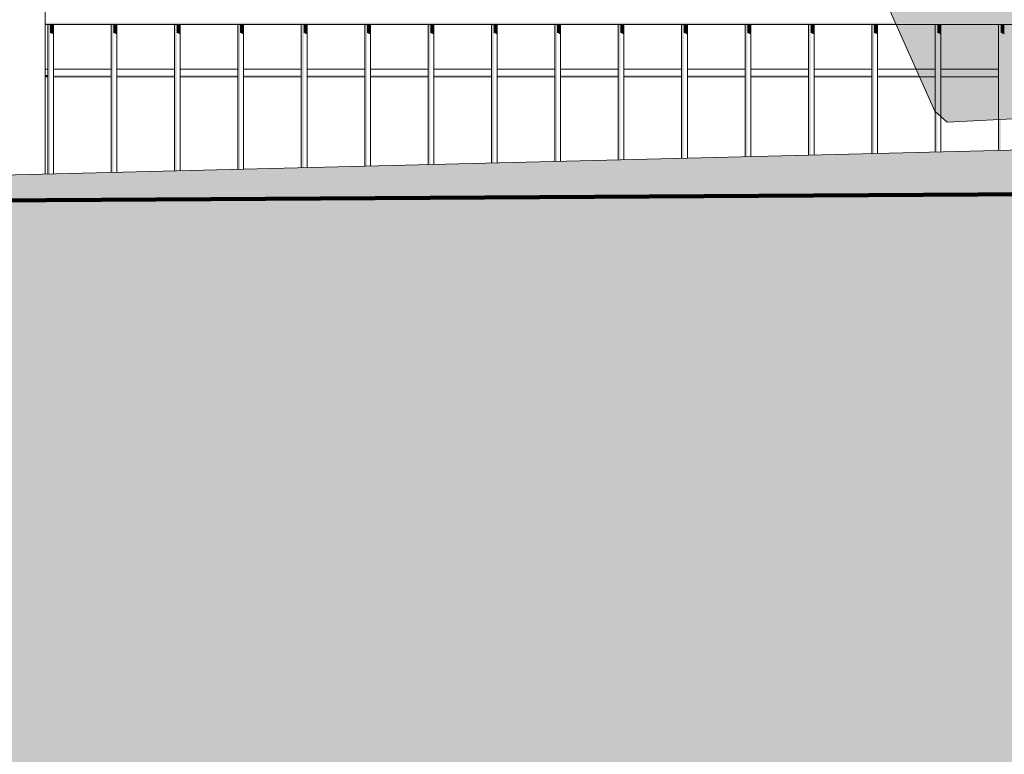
# Model space of a CAD drawing. Header units: metres. Extents: x -4 to 112, y -27 to 26.
# Tile 9 of 256: x 6.323 to 7.099, y -0.643 to -0.063. Entities that reach past the tile are written whole.
import ezdxf

# ---------------------------------------------------------------- set-up
doc = ezdxf.new("R2010")
doc.units = ezdxf.units.M
doc.header["$MEASUREMENT"] = 0
for name, color, linetype in [('40 Absturzsicherung', 7, 'Continuous'), ('60 Auffüllung gesamt', 7, 'Continuous'), ('60 Gelände 2D Übersicht', 7, 'Continuous'), ('60 Pflanzen außen', 7, 'Continuous')]:
    doc.layers.add(name, color=color, linetype=linetype)

# ---------------------------------------------------------------- blocks, each defined once
blk = doc.blocks.new('Sträucher 27[25]_1', base_point=(7.38585, -0.14422))
at = {"layer": '60 Pflanzen außen', "linetype": 'Continuous', "lineweight": 0, "true_color": 0xffffff}
h = blk.add_hatch(color=7, dxfattribs=at)
h.paths.add_polyline_path([(8.08113, 0.37176), (8.02189, 0.36287), (7.99226, 0.35397), (7.98239, 0.36287), (8.01202, 0.38957), (7.96264, 0.35398), (7.9034, 0.33618), (7.88365, 0.33618), (7.8639, 0.32729), (7.85403, 0.33619), (7.88365, 0.37178), (7.93303, 0.42518), (7.89353, 0.40738), (7.89353, 0.38958), (7.88365, 0.38068), (7.84415, 0.33619), (7.81453, 0.31839), (7.80465, 0.32729), (7.81453, 0.33619), (7.78491, 0.3184), (7.77503, 0.3095), (7.76516, 0.3184), (7.73554, 0.3184), (7.71579, 0.3006), (7.70591, 0.3095), (7.71579, 0.3362), (7.74541, 0.354), (7.91328, 0.44298), (7.93303, 0.44297), (7.97253, 0.46967), (8.0219, 0.51416), (8.05153, 0.54976), (8.05153, 0.55866), (8.04165, 0.55866), (8.03178, 0.53196), (7.9429, 0.46077), (7.92316, 0.45188), (7.79479, 0.39849), (7.76517, 0.39849), (7.77504, 0.38959), (7.72566, 0.3451), (7.70592, 0.3451), (7.70591, 0.3273), (7.68617, 0.3273), (7.69604, 0.3184), (7.69604, 0.3095), (7.68616, 0.30061), (7.67629, 0.30951), (7.64667, 0.29171), (7.62692, 0.29171), (7.61704, 0.30061), (7.59729, 0.28281), (7.5183, 0.25612), (7.50843, 0.26502), (7.57755, 0.30952), (7.58742, 0.30951), (7.57755, 0.31841), (7.62692, 0.36291), (7.68617, 0.3807), (7.82442, 0.46968), (7.81454, 0.47858), (7.86392, 0.52308), (7.87379, 0.52308), (7.86392, 0.53198), (7.88367, 0.56757), (7.92317, 0.60317), (7.9133, 0.61207), (7.9133, 0.62987), (7.94292, 0.65656), (7.94292, 0.66991), (7.93305, 0.65656), (7.92317, 0.64767), (7.9133, 0.65657), (7.88368, 0.64767), (7.90343, 0.64767), (7.9133, 0.63877), (7.90342, 0.59427), (7.8738, 0.55867), (7.86392, 0.55868), (7.85405, 0.56758), (7.7948, 0.54978), (7.76518, 0.53199), (7.73556, 0.53199), (7.74543, 0.52309), (7.69606, 0.4875), (7.68618, 0.4964), (7.71581, 0.53199), (7.68618, 0.5053), (7.67631, 0.5142), (7.72568, 0.55869), (7.71581, 0.56759), (7.70594, 0.57649), (7.71581, 0.57649), (7.71582, 0.61209), (7.70594, 0.61209), (7.70594, 0.60319), (7.69607, 0.59429), (7.70594, 0.58539), (7.66644, 0.5231), (7.56769, 0.42521), (7.55781, 0.43411), (7.55781, 0.44301), (7.58744, 0.46971), (7.57757, 0.47861), (7.58744, 0.5231), (7.6039, 0.54782), (7.6467, 0.61209), (7.66644, 0.61209), (7.71582, 0.69218), (7.71582, 0.70108), (7.70595, 0.69218), (7.69607, 0.68329), (7.63682, 0.61209), (7.62695, 0.621), (7.63682, 0.62989), (7.63683, 0.63879), (7.62695, 0.64769), (7.6467, 0.68329), (7.69608, 0.72778), (7.64671, 0.70999), (7.74546, 0.82567), (7.72571, 0.82568), (7.68621, 0.79008), (7.66053, 0.75769), (7.65658, 0.75449), (7.65329, 0.74855), (7.63683, 0.72779), (7.63683, 0.71889), (7.63683, 0.69219), (7.61708, 0.67439), (7.60721, 0.68329), (7.60721, 0.70109), (7.61708, 0.70999), (7.60721, 0.71889), (7.61709, 0.74559), (7.61709, 0.74856), (7.60721, 0.73669), (7.59734, 0.79899), (7.59735, 0.83459), (7.58041, 0.76594), (7.58747, 0.77229), (7.59734, 0.74559), (7.59734, 0.70999), (7.58746, 0.70109), (7.57759, 0.71), (7.60721, 0.67439), (7.6072, 0.6566), (7.59733, 0.6477), (7.61707, 0.6121), (7.6072, 0.5765), (7.5677, 0.52311), (7.53807, 0.52311), (7.54795, 0.5765), (7.54795, 0.5854), (7.5282, 0.53201), (7.49858, 0.50531), (7.47883, 0.50531), (7.50845, 0.55871), (7.50846, 0.56761), (7.46895, 0.51422), (7.43933, 0.47862), (7.41958, 0.50532), (7.43933, 0.53202), (7.45908, 0.54981), (7.46896, 0.54981), (7.45908, 0.55871), (7.50846, 0.62991), (7.53809, 0.7278), (7.54797, 0.7278), (7.54797, 0.7723), (7.5381, 0.7723), (7.5381, 0.7545), (7.48872, 0.6922), (7.43934, 0.61211), (7.42947, 0.62101), (7.39984, 0.54982), (7.35046, 0.47863), (7.34059, 0.46973), (7.33071, 0.47863), (7.35047, 0.55872), (7.40972, 0.66551), (7.4196, 0.67441), (7.42947, 0.66551), (7.42947, 0.63881), (7.4591, 0.73671), (7.4591, 0.7634), (7.40972, 0.67441), (7.33072, 0.52313), (7.32578, 0.47863), (7.32084, 0.43413), (7.31096, 0.42523), (7.30109, 0.43414), (7.32085, 0.54983), (7.31097, 0.55873), (7.32085, 0.60323), (7.3406, 0.62102), (7.36035, 0.63882), (7.42948, 0.76341), (7.45911, 0.8079), (7.45911, 0.8168), (7.39986, 0.73671), (7.38998, 0.74561), (7.38999, 0.76341), (7.37131, 0.67928), (7.33073, 0.62102), (7.33073, 0.65662), (7.32086, 0.66552), (7.35049, 0.79901), (7.34062, 0.83461), (7.32086, 0.71002), (7.31099, 0.70112), (7.32085, 0.62992), (7.31097, 0.57653), (7.3011, 0.56763), (7.29123, 0.62993), (7.29124, 0.66552), (7.28135, 0.53203), (7.2616, 0.51424), (7.24185, 0.54094), (7.25173, 0.58543), (7.23199, 0.65663), (7.24187, 0.69223), (7.21084, 0.76216), (7.20238, 0.81683), (7.19251, 0.82573), (7.20238, 0.78123), (7.20238, 0.75453), (7.23199, 0.71003), (7.22212, 0.67443), (7.23199, 0.63883), (7.22211, 0.58544), (7.23198, 0.58543), (7.24186, 0.56763), (7.2356, 0.52818), (7.23198, 0.50534), (7.24185, 0.49644), (7.22209, 0.42524), (7.21222, 0.41634), (7.20235, 0.42525), (7.19247, 0.41635), (7.20234, 0.40745), (7.20234, 0.39855), (7.19247, 0.38965), (7.18259, 0.38965), (7.16943, 0.43118), (7.17272, 0.41635), (7.16284, 0.38075), (7.17272, 0.38965), (7.18259, 0.38075), (7.18259, 0.35405), (7.17272, 0.34515), (7.16778, 0.3496), (7.18259, 0.30955), (7.15296, 0.28286), (7.1386, 0.30228), (7.14309, 0.27396), (7.14309, 0.26506), (7.13321, 0.25616), (7.11347, 0.29176), (7.12335, 0.36296), (7.11349, 0.51425), (7.12336, 0.52315), (7.13324, 0.52315), (7.15298, 0.48755), (7.12336, 0.54985), (7.15299, 0.62994), (7.16287, 0.62994), (7.16287, 0.65664), (7.153, 0.66554), (7.17275, 0.69223), (7.18262, 0.68333), (7.20237, 0.71003), (7.20237, 0.72783), (7.1925, 0.72783), (7.17275, 0.70113), (7.14313, 0.72784), (7.153, 0.68334), (7.12337, 0.57655), (7.1135, 0.61303), (7.10363, 0.68423), (7.09376, 0.68334), (7.10585, 0.61244), (7.10362, 0.61215), (7.10691, 0.60621), (7.11349, 0.56765), (7.12337, 0.55875), (7.10361, 0.51425), (7.10361, 0.49645), (7.11348, 0.48755), (7.10361, 0.47865), (7.11348, 0.41635), (7.11348, 0.40745), (7.1036, 0.39856), (7.07398, 0.44306), (7.07399, 0.48755), (7.05424, 0.50536), (7.06412, 0.51425), (7.05425, 0.54095), (7.01475, 0.5988), (6.99214, 0.63193), (6.99501, 0.67445), (6.99502, 0.74565), (6.97528, 0.79015), (6.9802, 0.6611), (6.97526, 0.65666), (6.95552, 0.67446), (6.99171, 0.62552), (6.99501, 0.62106), (6.97526, 0.59436), (6.94564, 0.65666), (6.91603, 0.71896), (6.90615, 0.73676), (6.83704, 0.82576), (6.89628, 0.71896), (6.91602, 0.70116), (6.90615, 0.69226), (6.86665, 0.716), (6.9259, 0.67446), (6.97526, 0.58546), (6.97526, 0.57656), (6.96538, 0.56766), (6.91602, 0.62996), (6.98513, 0.54096), (6.98513, 0.53206), (6.97525, 0.52316), (6.88639, 0.58547), (6.93576, 0.54097), (6.96537, 0.46977), (7.01473, 0.38077), (7.04435, 0.26507), (7.03447, 0.25617), (7.01472, 0.27397), (7.00485, 0.31847), (6.96536, 0.36297), (6.92587, 0.46087), (6.83702, 0.54097), (6.83701, 0.52318), (6.92587, 0.42527), (6.92587, 0.40747), (6.94562, 0.38967), (6.94562, 0.38077), (6.93574, 0.37187), (6.92587, 0.38077), (6.9851, 0.30067), (6.9851, 0.29177), (6.97523, 0.28287), (6.93307, 0.30308), (6.93574, 0.31848), (6.90612, 0.35408), (6.83701, 0.45198), (6.84688, 0.46088), (6.71853, 0.57658), (6.69878, 0.57659), (6.71853, 0.55878), (6.71853, 0.54989), (6.74815, 0.53208), (6.82713, 0.46088), (6.86831, 0.39478), (6.88637, 0.35408), (6.89624, 0.34518), (6.90611, 0.32738), (6.92586, 0.30958), (6.91599, 0.30068), (6.85311, 0.36252), (6.81726, 0.42528), (6.75802, 0.46979), (6.80738, 0.40748), (6.82096, 0.39413), (6.87649, 0.32738), (6.86662, 0.31848), (6.82235, 0.34129), (6.71852, 0.44309), (6.71852, 0.43419), (6.73826, 0.39859), (6.7975, 0.35409), (6.80737, 0.34519), (6.78543, 0.3353), (6.77775, 0.33629), (6.74813, 0.31849), (6.7185, 0.2918), (6.76678, 0.31938), (6.80097, 0.3333), (6.84687, 0.32738), (6.90611, 0.29178), (6.91598, 0.28288), (6.93573, 0.25618), (6.93573, 0.24728), (6.92585, 0.23838), (6.91598, 0.23838), (6.96535, 0.21168), (6.98509, 0.14048), (6.98509, 0.15828), (6.99144, 0.15828), (7.0077, 0.1833), (7.01471, 0.17608), (7.01471, 0.15828), (7.00484, 0.16718), (6.99815, 0.16115), (6.99496, 0.14938), (7.03445, 0.06038), (7.04103, 0.00698), (7.02458, 0.05148), (6.99496, 0.14048), (6.98698, 0.14048), (6.97521, 0.13158), (6.92585, 0.19388), (6.86661, 0.22949), (6.85674, 0.23839), (6.86661, 0.24729), (6.85674, 0.25619), (6.84686, 0.24729), (6.80737, 0.27399), (6.80737, 0.28289), (6.79749, 0.27399), (6.83699, 0.24729), (6.84686, 0.23839), (6.94559, 0.16718), (6.95547, 0.14048), (6.94559, 0.14048), (6.94559, 0.12269), (6.95546, 0.12268), (6.95547, 0.13158), (6.96534, 0.14048), (6.98509, 0.11378), (6.98509, 0.10488), (6.97521, 0.09598), (6.97521, 0.08708), (6.96533, 0.07819), (6.95546, 0.06929), (7.01469, -0.03751), (7.00482, -0.04641), (7.04431, -0.13541), (7.05418, -0.14431), (7.22204, -0.13543), (7.23191, -0.14433), (7.24179, -0.14433), (7.27141, -0.09094), (7.29116, -0.13544), (7.33065, -0.13544), (7.39979, -0.00195), (7.50841, 0.09593), (7.55778, 0.11373), (7.57753, 0.11373), (7.56766, 0.12263), (7.59728, 0.14932), (7.64665, 0.15822), (7.65653, 0.14932), (7.72883, 0.18841), (7.87171, 0.21374), (7.97251, 0.23828), (7.93301, 0.24718), (7.92314, 0.23829), (7.91326, 0.23829), (7.87376, 0.22049), (7.86389, 0.22939), (7.81452, 0.2116), (7.75313, 0.20154), (7.7059, 0.19381), (7.69603, 0.18491), (7.68615, 0.19381), (7.7454, 0.2383), (7.80465, 0.2294), (7.81452, 0.2383), (7.77502, 0.2383), (7.76515, 0.2472), (7.80465, 0.2739), (7.83427, 0.27389), (7.84415, 0.26499), (7.84414, 0.25609), (7.85402, 0.26499), (7.87377, 0.26499), (7.81452, 0.28279), (7.80465, 0.29169), (7.83428, 0.31839), (7.85402, 0.31839), (7.96264, 0.34508), (7.97251, 0.33618), (8.03176, 0.35397), (8.07126, 0.36287)])
h.paths.add_polyline_path([(7.7898, 0.48309), (7.77505, 0.49639), (7.7553, 0.47859), (7.74542, 0.47859), (7.73555, 0.48749), (7.72568, 0.47859), (7.66643, 0.4519), (7.65656, 0.4608), (7.63681, 0.4608), (7.62693, 0.4519), (7.63681, 0.443), (7.62693, 0.443), (7.58743, 0.42521), (7.61706, 0.4519), (7.66643, 0.4875), (7.69605, 0.4786), (7.81455, 0.54978), (7.84417, 0.54978), (7.84417, 0.54088)], flags=0)
h.paths.add_polyline_path([(7.7948, 0.47859), (7.78492, 0.46969), (7.75529, 0.43409), (7.65655, 0.3807), (7.65655, 0.3896), (7.64668, 0.3985), (7.6368, 0.38961), (7.6368, 0.39851), (7.66643, 0.4341), (7.69605, 0.443), (7.70592, 0.4341), (7.73555, 0.46079), (7.77356, 0.46079), (7.79338, 0.47986)], flags=0)
h.paths.add_polyline_path([(7.77503, 0.2917), (7.76515, 0.2917), (7.67628, 0.24721), (7.67628, 0.25611), (7.70591, 0.2739), (7.69604, 0.28281), (7.70591, 0.2917), (7.73553, 0.2917), (7.76516, 0.3006)], flags=0)
h.paths.add_polyline_path([(7.71578, 0.23831), (7.6664, 0.19381), (7.62691, 0.17602), (7.63678, 0.18492), (7.63678, 0.19382), (7.68616, 0.23831)], flags=0)
h.paths.add_polyline_path([(7.62691, 0.23831), (7.50842, 0.19383), (7.54792, 0.22942), (7.53805, 0.23832), (7.52817, 0.23832), (7.49855, 0.21163), (7.4788, 0.18493), (7.45905, 0.18493), (7.44917, 0.17603), (7.4393, 0.18493), (7.49855, 0.23833), (7.5578, 0.25612), (7.56767, 0.24722), (7.59729, 0.27392), (7.62692, 0.27391), (7.65654, 0.28281)], flags=0)
h.paths.add_polyline_path([(7.62693, 0.40741), (7.58743, 0.36291), (7.49856, 0.31842), (7.53806, 0.35402), (7.52818, 0.36292), (7.52818, 0.37182), (7.54793, 0.38961), (7.54793, 0.38071), (7.55781, 0.37181), (7.56768, 0.38071), (7.62693, 0.41631)], flags=0)
h.paths.add_polyline_path([(7.54791, 0.14043), (7.48866, 0.11373), (7.51829, 0.13153), (7.50841, 0.14043), (7.49854, 0.14043), (7.45904, 0.12264), (7.44917, 0.13154), (7.46892, 0.15823), (7.46892, 0.14933), (7.47879, 0.14043), (7.50842, 0.17603), (7.53804, 0.18493), (7.54791, 0.17602), (7.55779, 0.18492), (7.61704, 0.21162)], flags=0)
h.paths.add_polyline_path([(7.56769, 0.48751), (7.50845, 0.46081), (7.51832, 0.45191), (7.54794, 0.45191), (7.48869, 0.36292), (7.41956, 0.27393), (7.39981, 0.27393), (7.41957, 0.36293), (7.45907, 0.43412), (7.4492, 0.44302), (7.43932, 0.43412), (7.43933, 0.46082), (7.46895, 0.48752), (7.50845, 0.50531), (7.51832, 0.49641), (7.53807, 0.51421), (7.54795, 0.51421), (7.54794, 0.49641), (7.55782, 0.48751), (7.56769, 0.49641), (7.57757, 0.5231)], flags=0)
h.paths.add_polyline_path([(7.5578, 0.32732), (7.52818, 0.30062), (7.38993, 0.17604), (7.3603, 0.12265), (7.37018, 0.15824), (7.46893, 0.27393)], flags=0)
h.paths.add_polyline_path([(7.48871, 0.62101), (7.43934, 0.57652), (7.44921, 0.56761), (7.42946, 0.54982), (7.42946, 0.55872), (7.43934, 0.56762), (7.42946, 0.57652), (7.52822, 0.7367)], flags=0)
h.paths.add_polyline_path([(7.38991, 0.00003), (7.38991, 0.02475), (7.45904, 0.06924)], flags=0)
h.paths.add_polyline_path([(7.42213, 0.13802), (7.42942, 0.14934), (7.4393, 0.14934)], flags=0)
h.paths.add_polyline_path([(7.41955, 0.12264), (7.41955, 0.13154), (7.42448, 0.13599)], flags=0)
h.paths.add_polyline_path([(7.38995, 0.40743), (7.32083, 0.33624), (7.3702, 0.39853), (7.3702, 0.41633), (7.41958, 0.46082)], flags=0)
h.paths.add_polyline_path([(7.40971, 0.51422), (7.33071, 0.40743), (7.33071, 0.42523), (7.39984, 0.52312)], flags=0)
h.paths.add_polyline_path([(7.38007, 0.29174), (7.32081, 0.20275), (7.32082, 0.24724), (7.38007, 0.30063), (7.36032, 0.31844), (7.33069, 0.28284), (7.3307, 0.30954), (7.34057, 0.31844), (7.39982, 0.38073)], flags=0)
h.paths.add_polyline_path([(7.3998, 0.10484), (7.38992, 0.09594), (7.38992, 0.11374)], flags=0)
h.paths.add_polyline_path([(7.38005, 0.10484), (7.3603, 0.07815), (7.3603, 0.08705)], flags=0)
h.paths.add_polyline_path([(7.31096, 0.38964), (7.30108, 0.33624), (7.26157, 0.26505)], flags=0)
h.paths.add_polyline_path([(7.29122, 0.50533), (7.30109, 0.49643), (7.27146, 0.38074), (7.23196, 0.30065), (7.24184, 0.40744), (7.27147, 0.45194), (7.26159, 0.46084), (7.2616, 0.47864), (7.29938, 0.53822), (7.3011, 0.53203)], flags=0)
h.paths.add_polyline_path([(7.26157, 0.19385), (7.26157, 0.17605), (7.27144, 0.16715), (7.26156, 0.12265), (7.24181, 0.12266), (7.24182, 0.15825), (7.26157, 0.21165), (7.30107, 0.25614), (7.30107, 0.23835)], flags=0)
h.paths.add_polyline_path([(7.22209, 0.36295), (7.22208, 0.32735), (7.21221, 0.32735), (7.20234, 0.33625), (7.21221, 0.34515), (7.21221, 0.36295)], flags=0)
h.paths.add_polyline_path([(7.20233, 0.27395), (7.19244, 0.13156), (7.18258, 0.20276), (7.19246, 0.30065)], flags=0)
h.paths.add_polyline_path([(7.14308, 0.19386), (7.14307, 0.14936), (7.13239, 0.09645), (7.10357, 0.11377), (7.10358, 0.13157), (7.09371, 0.15827), (7.11346, 0.25616), (7.1332, 0.18496)], flags=0)
h.paths.add_polyline_path([(7.09372, 0.26506), (7.08384, 0.25617), (7.06409, 0.27397), (7.05423, 0.34516), (7.0641, 0.35406), (7.05423, 0.36296), (7.05424, 0.44306), (7.08385, 0.37186)], flags=0)
h.paths.add_polyline_path([(7.07396, 0.22947), (7.07396, 0.21167), (7.06409, 0.21167), (7.06409, 0.24727), (7.07397, 0.24727), (7.08384, 0.23837)], flags=0)
h.paths.add_polyline_path([(7.07395, 0.07817), (7.06378, 0.13055), (7.07395, 0.11377)], flags=0)
h.paths.add_polyline_path([(7.05421, 0.14047), (7.04927, 0.13602), (7.05421, 0.14937), (7.03447, 0.22057), (7.04434, 0.20277), (7.06148, 0.13064)], flags=0)
h.paths.add_polyline_path([(7.04433, 0.08708), (7.0542, 0.09598), (7.06048, 0.05067)], flags=0)
h.paths.add_polyline_path([(7.05424, 0.46086), (7.00487, 0.52316), (6.995, 0.55876), (7.00488, 0.56766), (6.995, 0.57656), (6.99501, 0.59436), (7.00488, 0.60326)], flags=0)
h.paths.add_polyline_path([(7.04433, 0.12268), (7.04425, 0.12216), (7.0439, 0.12699)], flags=0)
h.paths.add_polyline_path([(7.01474, 0.48756), (7.02462, 0.46976), (7.03448, 0.34517)], flags=0)
h.paths.add_polyline_path([(7.02457, -0.02861), (6.96533, 0.06929), (6.97521, 0.06039), (7.00483, 0.03368)], flags=0)
h.paths.add_polyline_path([(7.01472, 0.19387), (7.00254, 0.18861), (6.96535, 0.24728), (6.95548, 0.23838), (6.9456, 0.24728), (6.93573, 0.28288), (6.95548, 0.25618), (6.96535, 0.26508), (6.96535, 0.27398), (6.99497, 0.25617)], flags=0)
h.paths.add_polyline_path([(6.9555, 0.52316), (6.98512, 0.50536), (6.9917, 0.4579)], flags=0)
at = {"layer": '60 Pflanzen außen', "color": 9, "linetype": 'Continuous', "lineweight": 18}
for p, q in [((7.00496, -0.04642), (7.04445, -0.13542)), ((7.04445, -0.13542), (7.05432, -0.14432)), ((7.05432, -0.14432), (7.22218, -0.13543))]:
    blk.add_line(p, q, dxfattribs=at)

msp = doc.modelspace()

# ---------------------------------------------------------------- hatches: boundary and pattern name
at = {"layer": '40 Absturzsicherung', "linetype": 'Continuous', "lineweight": 0, "true_color": 0x000000}
for points in [[(6.3427, -0.06559), (6.3427, -0.06709), (7.82734, -0.06709), (7.82734, -0.06559)], [(6.34484, -0.18505), (6.34657, -0.185), (6.34657, -0.06709), (6.34484, -0.06709)], [(6.34657, -0.07368), (6.34936, -0.07496), (6.34936, -0.06709), (6.34657, -0.06709)], [(6.39484, -0.1838), (6.39657, -0.18376), (6.39657, -0.06709), (6.39484, -0.06709)], [(6.39657, -0.07368), (6.39936, -0.07496), (6.39936, -0.06709), (6.39657, -0.06709)], [(6.44484, -0.18256), (6.44657, -0.18252), (6.44657, -0.06709), (6.44484, -0.06709)], [(6.44657, -0.07368), (6.44936, -0.07496), (6.44936, -0.06709), (6.44657, -0.06709)], [(6.49484, -0.18132), (6.49657, -0.18128), (6.49657, -0.06709), (6.49484, -0.06709)], [(6.49657, -0.07368), (6.49936, -0.07496), (6.49936, -0.06709), (6.49657, -0.06709)], [(6.54657, -0.06709), (6.54484, -0.06709), (6.54484, -0.18008), (6.54657, -0.18004)], [(6.54657, -0.07368), (6.54936, -0.07496), (6.54936, -0.06709), (6.54657, -0.06709)], [(6.59657, -0.06709), (6.59484, -0.06709), (6.59484, -0.17884), (6.59657, -0.1788)], [(6.59657, -0.07368), (6.59936, -0.07496), (6.59936, -0.06709), (6.59657, -0.06709)], [(6.64657, -0.06709), (6.64484, -0.06709), (6.64484, -0.1776), (6.64657, -0.17755)], [(6.64657, -0.06709), (6.64657, -0.07368), (6.64936, -0.07496), (6.64936, -0.06709)], [(6.69484, -0.17636), (6.69657, -0.17631), (6.69657, -0.06709), (6.69484, -0.06709)], [(6.69657, -0.07368), (6.69936, -0.07496), (6.69936, -0.06709), (6.69657, -0.06709)], [(6.74657, -0.06709), (6.74484, -0.06709), (6.74484, -0.17511), (6.74657, -0.17507)], [(6.74657, -0.07368), (6.74936, -0.07496), (6.74936, -0.06709), (6.74657, -0.06709)], [(6.79484, -0.17387), (6.79657, -0.17383), (6.79657, -0.06709), (6.79484, -0.06709)], [(6.79936, -0.06709), (6.79657, -0.06709), (6.79657, -0.07368), (6.79936, -0.07496)], [(6.84657, -0.06709), (6.84484, -0.06709), (6.84484, -0.17263), (6.84657, -0.17259)], [(6.84657, -0.06709), (6.84657, -0.07368), (6.84936, -0.07496), (6.84936, -0.06709)], [(6.89484, -0.17139), (6.89657, -0.17135), (6.89657, -0.06709), (6.89484, -0.06709)], [(6.89657, -0.07368), (6.89936, -0.07496), (6.89936, -0.06709), (6.89657, -0.06709)], [(6.94484, -0.17015), (6.94657, -0.17011), (6.94657, -0.06709), (6.94484, -0.06709)], [(6.94657, -0.07368), (6.94936, -0.07496), (6.94936, -0.06709), (6.94657, -0.06709)], [(6.99657, -0.06709), (6.99484, -0.06709), (6.99484, -0.16891), (6.99657, -0.16887)], [(6.99657, -0.06709), (6.99657, -0.07368), (6.99936, -0.07496), (6.99936, -0.06709)], [(7.04657, -0.06709), (7.04484, -0.06709), (7.04484, -0.16767), (7.04657, -0.16762)], [(7.04657, -0.07368), (7.04936, -0.07496), (7.04936, -0.06709), (7.04657, -0.06709)], [(7.09657, -0.06709), (7.09484, -0.06709), (7.09484, -0.16643), (7.09657, -0.16638)], [(7.09657, -0.07368), (7.09936, -0.07496), (7.09936, -0.06709), (7.09657, -0.06709)], [(6.3427, -0.10836), (6.34484, -0.10836), (6.34484, -0.10686), (6.3427, -0.10686)], [(6.34936, -0.10686), (6.34936, -0.10836), (6.39484, -0.10836), (6.39484, -0.10686)], [(6.39936, -0.10686), (6.39936, -0.10836), (6.44484, -0.10836), (6.44484, -0.10686)], [(6.44936, -0.10836), (6.49484, -0.10836), (6.49484, -0.10686), (6.44936, -0.10686)], [(6.49936, -0.10836), (6.54484, -0.10836), (6.54484, -0.10686), (6.49936, -0.10686)], [(6.54936, -0.10686), (6.54936, -0.10836), (6.59484, -0.10836), (6.59484, -0.10686)], [(6.64484, -0.10686), (6.59936, -0.10686), (6.59936, -0.10836), (6.64484, -0.10836)], [(6.64936, -0.10836), (6.69484, -0.10836), (6.69484, -0.10686), (6.64936, -0.10686)], [(6.69936, -0.10686), (6.69936, -0.10836), (6.74484, -0.10836), (6.74484, -0.10686)], [(6.74936, -0.10686), (6.74936, -0.10836), (6.79484, -0.10836), (6.79484, -0.10686)], [(6.84484, -0.10686), (6.79936, -0.10686), (6.79936, -0.10836), (6.84484, -0.10836)], [(6.84936, -0.10836), (6.89484, -0.10836), (6.89484, -0.10686), (6.84936, -0.10686)], [(6.89936, -0.10836), (6.94484, -0.10836), (6.94484, -0.10686), (6.89936, -0.10686)], [(6.94936, -0.10686), (6.94936, -0.10836), (6.99484, -0.10836), (6.99484, -0.10686)], [(6.99936, -0.10836), (7.04484, -0.10836), (7.04484, -0.10686), (6.99936, -0.10686)], [(7.04936, -0.10686), (7.04936, -0.10836), (7.09484, -0.10836), (7.09484, -0.10686)], [(7.09936, -0.10686), (7.09936, -0.10836), (7.14484, -0.10836), (7.14484, -0.10686)]]:
    msp.add_hatch(color=18, dxfattribs=at).paths.add_polyline_path(points)
at = {"layer": '60 Auffüllung gesamt', "linetype": 'Continuous', "lineweight": 18, "true_color": 0xffa8a8}
h = msp.add_hatch(dxfattribs=at)
h.set_pattern_fill('Boden__gewachsen_0001', color=21, style=0, pattern_type=2)
h.set_pattern_definition([(45, (27236.1321, 0), (-0.2121320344, 0.2121320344), []), (45, (27236.0614, 0.0707), (-0.424264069, 0.424264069), []), (45, (27235.9907, 0.1414), (-0.424264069, 0.424264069), []), (135, (27235.91996, 0.21213), (0.07071067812, 0.07071067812), [0.3, -0.3])])
h.paths.add_polyline_path([(2.34191, -0.28443), (2.34191, -0.69298), (2.50699, -0.69397), (2.8673, -0.69598), (3.22984, -0.69785), (3.59551, -0.69959), (3.96526, -0.70119), (4.34006, -0.70267), (4.72095, -0.70401), (5.109, -0.70522), (5.50536, -0.70631), (5.8833, -0.70718), (6.08957, -0.71109), (6.5115, -0.71889), (6.94642, -0.72675), (7.39596, -0.73467), (7.86193, -0.7427), (8.34634, -0.75085), (8.85141, -0.75915), (9.79483, -0.799), (10.31962, -0.83367), (10.86074, -0.86989), (11.41735, -0.90764), (11.98843, -0.94687), (12.57277, -0.98753), (13.16896, -1.02956), (13.77538, -1.07286), (14.08032, -1.09492), (16.99845, -1.1819), (17.6135, -1.17264), (18.21591, -1.16346), (18.81778, -1.15417), (19.41809, -1.1448), (20.95704, -1.17045), (21.52626, -1.15977), (22.0974, -1.14918), (22.6698, -1.13868), (23.2428, -1.12828), (23.81575, -1.11801), (24.57362, -1.12083), (24.8549, -1.11575), (45.28385, -1.36547), (46.73623, -1.22914), (65.44508, -1.26604), (67.19273, -1.40584), (86.26508, -1.36627), (87.18556, -1.35899), (107.22126, -1.3255), (108.21428, -1.33315), (111.99321, -1.36852), (111.99321, -0.85613), (107.38256, -0.19263), (87.47727, -0.19196), (85.50247, -0.19128), (83.73247, -0.17598), (66.21256, -0.17421), (48.21391, -0.17346), (46.61319, -0.19028), (44.43539, -0.18985), (42.08771, -0.1735), (23.33036, -0.16849), (23.07278, -0.16833), (22.55454, -0.16786), (22.0353, -0.16723), (21.51662, -0.16646), (21.00003, -0.16555), (20.48703, -0.1645), (19.97905, -0.16332), (19.47746, -0.16202), (18.98354, -0.16059), (18.48859, -0.15901), (17.18371, -0.15255), (17.16756, -0.15353), (16.94295, -0.15251), (16.50516, -0.15038), (16.08241, -0.1482), (15.67513, -0.14597), (15.28364, -0.14369), (14.90819, -0.14139), (14.63348, -0.13993), (14.32815, -0.13855), (14.02472, -0.13731), (13.72259, -0.13618), (13.42121, -0.13517), (13.27012, -0.13472), (12.96566, -0.13469), (12.48988, -0.13475), (12.02115, -0.13489), (11.55835, -0.13513), (11.10038, -0.13545), (10.64624, -0.13586), (10.19497, -0.13636), (9.74566, -0.13693), (9.29742, -0.13759), (8.84942, -0.13833), (8.40082, -0.13915), (8.17522, -0.1396)])

# ---------------------------------------------------------------- linework, layer by layer
at = {"layer": '40 Absturzsicherung', "color": 7, "linetype": 'Continuous', "lineweight": 13}
for p, q in [((6.3427, -0.1851), (6.3427, 0.57246)), ((7.82734, -0.06709), (6.3427, -0.06709)), ((6.34484, -0.18505), (6.34484, -0.06709)), ((6.34936, -0.18493), (6.34936, -0.06709)), ((6.39484, -0.1838), (6.39484, -0.06709)), ((6.39936, -0.18369), (6.39936, -0.06709)), ((6.44484, -0.18256), (6.44484, -0.06709)), ((6.44936, -0.18245), (6.44936, -0.06709)), ((6.49484, -0.18132), (6.49484, -0.06709)), ((6.49936, -0.18121), (6.49936, -0.06709)), ((6.54484, -0.18008), (6.54484, -0.06709)), ((6.54936, -0.17997), (6.54936, -0.06709)), ((6.59484, -0.17884), (6.59484, -0.06709)), ((6.59936, -0.17873), (6.59936, -0.06709)), ((6.64484, -0.1776), (6.64484, -0.06709)), ((6.64936, -0.17749), (6.64936, -0.06709)), ((6.69484, -0.17636), (6.69484, -0.06709)), ((6.69936, -0.17624), (6.69936, -0.06709)), ((6.74484, -0.17511), (6.74484, -0.06709)), ((6.74936, -0.175), (6.74936, -0.06709)), ((6.79484, -0.17387), (6.79484, -0.06709)), ((6.79936, -0.17376), (6.79936, -0.06709)), ((6.84484, -0.17263), (6.84484, -0.06709)), ((6.84936, -0.17252), (6.84936, -0.06709)), ((6.89484, -0.17139), (6.89484, -0.06709)), ((6.89936, -0.17128), (6.89936, -0.06709)), ((6.94484, -0.17015), (6.94484, -0.06709)), ((6.94936, -0.17004), (6.94936, -0.06709)), ((6.99484, -0.16891), (6.99484, -0.06709)), ((6.99936, -0.1688), (6.99936, -0.06709)), ((7.04484, -0.16767), (7.04484, -0.06709)), ((7.04936, -0.16755), (7.04936, -0.06709)), ((7.09484, -0.16643), (7.09484, -0.06709)), ((6.34484, -0.10236), (6.3427, -0.10236)), ((6.34484, -0.10836), (6.3427, -0.10836)), ((6.39484, -0.10236), (6.34936, -0.10236)), ((6.39484, -0.10836), (6.34936, -0.10836)), ((6.44484, -0.10236), (6.39936, -0.10236)), ((6.44484, -0.10836), (6.39936, -0.10836)), ((6.49484, -0.10236), (6.44936, -0.10236)), ((6.49484, -0.10836), (6.44936, -0.10836)), ((6.54484, -0.10236), (6.49936, -0.10236)), ((6.54484, -0.10836), (6.49936, -0.10836)), ((6.59484, -0.10236), (6.54936, -0.10236)), ((6.59484, -0.10836), (6.54936, -0.10836)), ((6.64484, -0.10236), (6.59936, -0.10236)), ((6.64484, -0.10836), (6.59936, -0.10836)), ((6.69484, -0.10236), (6.64936, -0.10236)), ((6.69484, -0.10836), (6.64936, -0.10836)), ((6.74484, -0.10236), (6.69936, -0.10236)), ((6.74484, -0.10836), (6.69936, -0.10836)), ((6.79484, -0.10236), (6.74936, -0.10236)), ((6.79484, -0.10836), (6.74936, -0.10836)), ((6.84484, -0.10236), (6.79936, -0.10236)), ((6.84484, -0.10836), (6.79936, -0.10836)), ((6.89484, -0.10236), (6.84936, -0.10236)), ((6.89484, -0.10836), (6.84936, -0.10836)), ((6.94484, -0.10236), (6.89936, -0.10236)), ((6.94484, -0.10836), (6.89936, -0.10836)), ((6.99484, -0.10236), (6.94936, -0.10236)), ((6.99484, -0.10836), (6.94936, -0.10836)), ((7.04484, -0.10236), (6.99936, -0.10236)), ((7.04484, -0.10836), (6.99936, -0.10836)), ((7.09484, -0.10236), (7.04936, -0.10236)), ((7.09484, -0.10836), (7.04936, -0.10836))]:
    msp.add_line(p, q, dxfattribs=at)
at = {"layer": '60 Auffüllung gesamt', "color": 7, "linetype": 'Continuous', "lineweight": 18, "flags": 128}
msp.add_lwpolyline([(14.02472, -0.13731), (13.72259, -0.13618), (13.42121, -0.13517), (13.27012, -0.13472), (12.96566, -0.13469), (12.48988, -0.13475), (12.02115, -0.13489), (11.55835, -0.13513), (11.10038, -0.13545), (10.64624, -0.13586), (10.19497, -0.13636), (9.74566, -0.13693), (9.29742, -0.13759), (8.84942, -0.13833), (8.40082, -0.13915), (8.17522, -0.1396), (2.34191, -0.28443)], dxfattribs=at)
at = {"layer": '60 Gelände 2D Übersicht', "color": 7, "linetype": 'Continuous', "lineweight": 100}
msp.add_line((15.10329, -0.15255), (2.34191, -0.23), dxfattribs=at)

# ---------------------------------------------------------------- block references
at = {"layer": '60 Pflanzen außen', "color": 9, "linetype": 'Continuous', "lineweight": 18}
msp.add_blockref('Sträucher 27[25]_1', (7.38585, -0.14422), dxfattribs=at)

doc.saveas('drawing.dxf')
